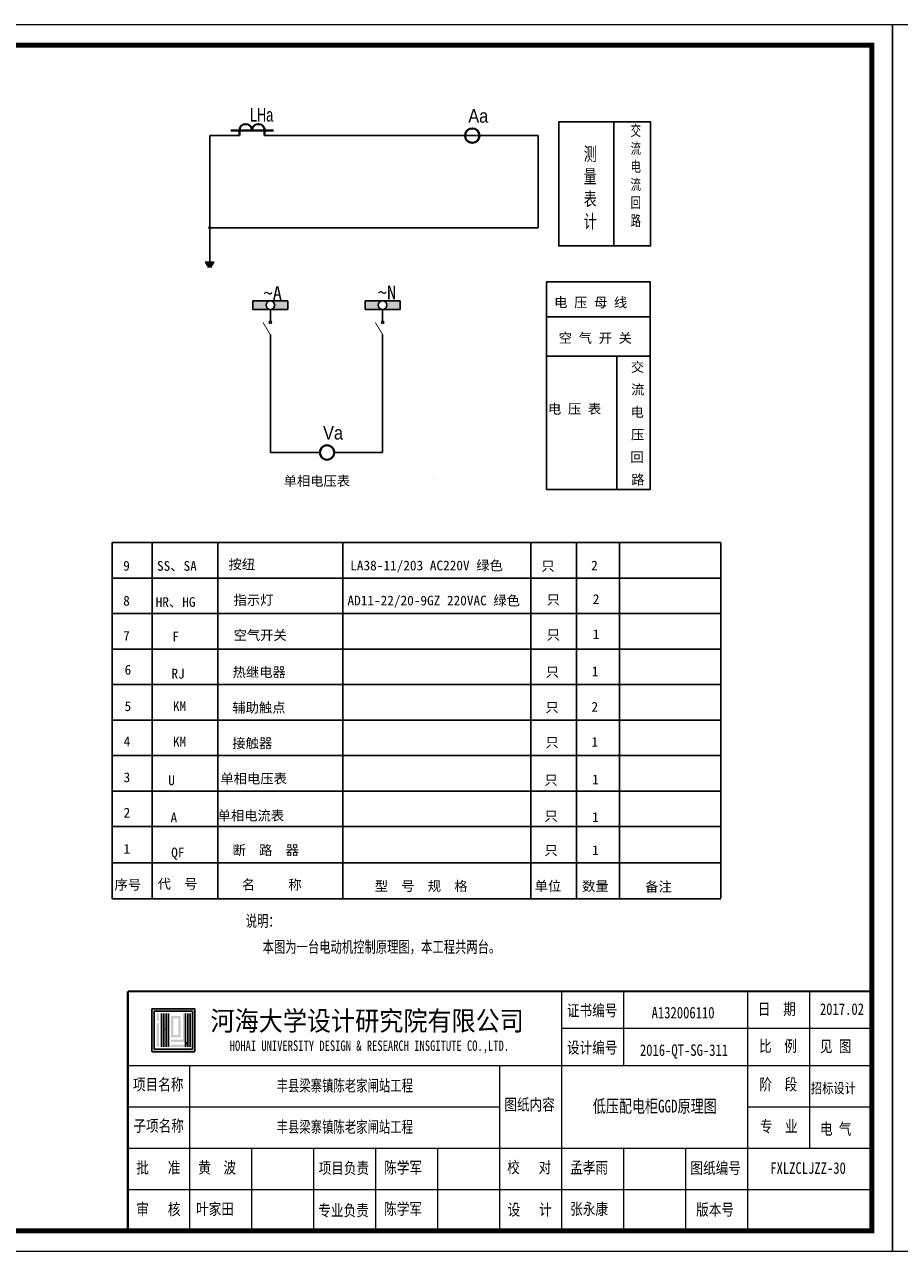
# Model space of a CAD drawing. Extents: x -13074 to 1448651, y 3648755 to 8081248.
# Tile 122 of 173: x 562250 to 562462, y 3857951 to 3858248. Entities that reach past the tile are written whole.
import ezdxf

# ---------------------------------------------------------------- set-up
doc = ezdxf.new("R2010")
doc.units = 0
doc.layers.get('0').update_dxf_attribs({"linetype": 'CONTINUOUS'})
doc.layers.add('DQ', color=3, linetype='CONTINUOUS')
doc.layers.add('HOHAITK', color=7, linetype='CONTINUOUS')
doc.layers.add('SHEET', color=1, linetype='CONTINUOUS', lineweight=15)
doc.styles.add('-仿宋_GB2312', font='FangSong_GB2312.ttf')
doc.styles.add('FHZ', font='FangSong_GB2312.ttf', dxfattribs={"width": 0.707, "height": 300})
doc.styles.add('HOHAITK', font='simhei.ttf')
doc.styles.add('STYLE2', font='gzg.shx', dxfattribs={"width": 0.7})
doc.styles.add('图框', font='FangSong_GB2312.ttf', dxfattribs={"width": 0.8})
doc.styles.add('样式 1', font='txt')

# ---------------------------------------------------------------- blocks, each defined once
blk = doc.blocks.new('SYMB2_M_PWF59')
for p, q in [((2.06, 0.66), (2.94, -0.66)), ((2.14, -0.66), (2.92, 0.66))]:
    blk.add_line(p, q)
at = {"color": 7}
for p, q in [((2.5, 0), (0, 0)), ((10, 0), (7.5, 0))]:
    blk.add_line(p, q, dxfattribs=at)
at = {"const_width": 0.35}
blk.add_lwpolyline([(7.5, 0), (2.5, -3)], dxfattribs=at)

msp = doc.modelspace()

# ---------------------------------------------------------------- hatches: boundary and pattern name
for points in [[(562309.439, 3858179.182, -0.4142136), (562308.392, 3858180.23, -0.4142136), (562309.439, 3858181.277), (562305.235, 3858181.277), (562305.235, 3858179.182)], [(562309.439, 3858181.277, -0.4142136), (562310.486, 3858180.23, -0.4142136), (562309.439, 3858179.182), (562313.643, 3858179.182), (562313.643, 3858181.277)], [(562336.609, 3858179.182, -0.4142136), (562335.561, 3858180.23, -0.4142136), (562336.609, 3858181.277), (562332.404, 3858181.277), (562332.404, 3858179.182)], [(562340.813, 3858179.182), (562340.813, 3858181.277), (562336.609, 3858181.277, -0.4142136), (562337.656, 3858180.23, -0.4142136), (562336.609, 3858179.182)]]:
    msp.add_hatch(color=7).paths.add_polyline_path(points)
at = {"layer": 'HOHAITK', "ltscale": 1000}
h = msp.add_hatch(color=7, dxfattribs=at)
h.paths.add_polyline_path([(562291.094, 3857999.505, 0.4142136), (562291.181, 3857999.592), (562291.181, 3858009.817, 0.4142136), (562291.094, 3858009.905), (562280.869, 3858009.905, 0.4142136), (562280.781, 3858009.817), (562280.781, 3857999.592, 0.4142136), (562280.869, 3857999.505)])
h.paths.add_polyline_path([(562281.359, 3858000.083), (562281.359, 3858009.327), (562290.603, 3858009.327), (562290.603, 3858000.083)], flags=16)
at = {"layer": 'HOHAITK'}
h = msp.add_hatch(color=7, dxfattribs=at)
h.paths.add_polyline_path([(562282.515, 3858008.749), (562281.937, 3858008.749), (562281.937, 3858008.172), (562282.515, 3858008.172)])
h.paths.add_polyline_path([(562282.515, 3858008.172), (562281.937, 3858008.172), (562281.937, 3858007.594), (562282.515, 3858007.594)])
h.paths.add_polyline_path([(562282.515, 3858007.594), (562281.937, 3858007.594), (562281.937, 3858007.016), (562282.515, 3858007.016)])
h.paths.add_polyline_path([(562282.515, 3858006.438), (562281.937, 3858006.438), (562281.937, 3858005.86), (562282.515, 3858005.86)])
h.paths.add_polyline_path([(562282.515, 3858005.86), (562281.937, 3858005.86), (562281.937, 3858005.283), (562282.515, 3858005.283)])
h.paths.add_polyline_path([(562282.515, 3858005.283), (562281.937, 3858005.283), (562281.937, 3858004.705), (562282.515, 3858004.705)])
h.paths.add_polyline_path([(562282.515, 3858004.705), (562281.937, 3858004.705), (562281.937, 3858004.127), (562282.515, 3858004.127)])
h.paths.add_polyline_path([(562282.515, 3858004.127), (562281.937, 3858004.127), (562281.937, 3858003.549), (562282.515, 3858003.549)])
h.paths.add_polyline_path([(562282.515, 3858003.549), (562281.937, 3858003.549), (562281.937, 3858002.972), (562282.515, 3858002.972)])
h.paths.add_polyline_path([(562282.515, 3858002.972), (562281.937, 3858002.972), (562281.937, 3858002.394), (562282.515, 3858002.394)])
h.paths.add_polyline_path([(562282.515, 3858002.394), (562281.937, 3858002.394), (562281.937, 3858001.816), (562282.515, 3858001.816)])
h.paths.add_polyline_path([(562282.515, 3858001.816), (562281.937, 3858001.816), (562281.937, 3858001.238), (562282.515, 3858001.238)])
h.paths.add_polyline_path([(562282.515, 3858001.238), (562281.937, 3858001.238), (562281.937, 3858000.66), (562282.515, 3858000.66)])
h = msp.add_hatch(color=7, dxfattribs=at)
h.paths.add_polyline_path([(562283.67, 3858008.749), (562283.092, 3858008.749), (562283.092, 3858008.172), (562283.67, 3858008.172)])
h.paths.add_polyline_path([(562283.67, 3858008.172), (562283.092, 3858008.172), (562283.092, 3858007.594), (562283.67, 3858007.594)])
h.paths.add_polyline_path([(562283.67, 3858007.594), (562283.092, 3858007.594), (562283.092, 3858007.016), (562283.67, 3858007.016)])
h.paths.add_polyline_path([(562283.67, 3858007.016), (562283.092, 3858007.016), (562283.092, 3858006.438), (562283.67, 3858006.438)])
h.paths.add_polyline_path([(562283.67, 3858006.438), (562283.092, 3858006.438), (562283.092, 3858005.86), (562283.67, 3858005.86)])
h.paths.add_polyline_path([(562283.67, 3858005.86), (562283.092, 3858005.86), (562283.092, 3858005.283), (562283.67, 3858005.283)])
h.paths.add_polyline_path([(562283.67, 3858005.283), (562283.092, 3858005.283), (562283.092, 3858004.705), (562283.67, 3858004.705)])
h.paths.add_polyline_path([(562283.67, 3858004.705), (562283.092, 3858004.705), (562283.092, 3858004.127), (562283.67, 3858004.127)])
h.paths.add_polyline_path([(562283.67, 3858004.127), (562283.092, 3858004.127), (562283.092, 3858003.549), (562283.67, 3858003.549)])
h.paths.add_polyline_path([(562283.67, 3858003.549), (562283.092, 3858003.549), (562283.092, 3858002.972), (562283.67, 3858002.972)])
h.paths.add_polyline_path([(562283.67, 3858002.972), (562283.092, 3858002.972), (562283.092, 3858002.394), (562283.67, 3858002.394)])
h.paths.add_polyline_path([(562283.67, 3858002.394), (562283.092, 3858002.394), (562283.092, 3858001.816), (562283.67, 3858001.816)])
h.paths.add_polyline_path([(562283.67, 3858001.816), (562283.092, 3858001.816), (562283.092, 3858001.238), (562283.67, 3858001.238)])
h.paths.add_polyline_path([(562283.67, 3858001.238), (562283.092, 3858001.238), (562283.092, 3858000.66), (562283.67, 3858000.66)])
h = msp.add_hatch(color=7, dxfattribs=at)
h.paths.add_polyline_path([(562284.248, 3858005.283), (562283.67, 3858005.283), (562283.67, 3858004.705), (562284.248, 3858004.705)])
h.paths.add_polyline_path([(562284.826, 3858005.283), (562284.248, 3858005.283), (562284.248, 3858004.705), (562284.826, 3858004.705)])
h.paths.add_polyline_path([(562284.826, 3858005.86), (562284.248, 3858005.86), (562284.248, 3858005.283), (562284.826, 3858005.283)])
h.paths.add_polyline_path([(562284.826, 3858006.438), (562284.248, 3858006.438), (562284.248, 3858005.86), (562284.826, 3858005.86)])
h.paths.add_polyline_path([(562284.826, 3858007.016), (562284.248, 3858007.016), (562284.248, 3858006.438), (562284.826, 3858006.438)])
h.paths.add_polyline_path([(562284.826, 3858007.594), (562284.248, 3858007.594), (562284.248, 3858007.016), (562284.826, 3858007.016)])
h.paths.add_polyline_path([(562284.826, 3858008.172), (562284.248, 3858008.172), (562284.248, 3858007.594), (562284.826, 3858007.594)])
h.paths.add_polyline_path([(562284.826, 3858008.749), (562284.248, 3858008.749), (562284.248, 3858008.172), (562284.826, 3858008.172)])
h.paths.add_polyline_path([(562284.826, 3858004.705), (562284.248, 3858004.705), (562284.248, 3858004.127), (562284.826, 3858004.127)])
h.paths.add_polyline_path([(562284.826, 3858004.127), (562284.248, 3858004.127), (562284.248, 3858003.549), (562284.826, 3858003.549)])
h.paths.add_polyline_path([(562284.826, 3858003.549), (562284.248, 3858003.549), (562284.248, 3858002.972), (562284.826, 3858002.972)])
h.paths.add_polyline_path([(562284.826, 3858002.972), (562284.248, 3858002.972), (562284.248, 3858002.394), (562284.826, 3858002.394)])
h.paths.add_polyline_path([(562284.826, 3858002.394), (562284.248, 3858002.394), (562284.248, 3858001.816), (562284.826, 3858001.816)])
h.paths.add_polyline_path([(562284.826, 3858001.816), (562284.248, 3858001.816), (562284.248, 3858001.238), (562284.826, 3858001.238)])
h.paths.add_polyline_path([(562284.826, 3858001.238), (562284.248, 3858001.238), (562284.248, 3858000.66), (562284.826, 3858000.66)])
h = msp.add_hatch(color=7, dxfattribs=at)
h.paths.add_polyline_path([(562285.981, 3858002.394), (562285.404, 3858002.394), (562285.404, 3858001.816), (562285.981, 3858001.816)])
h.paths.add_polyline_path([(562286.559, 3858002.394), (562285.981, 3858002.394), (562285.981, 3858001.816), (562286.559, 3858001.816)])
h.paths.add_polyline_path([(562287.137, 3858002.394), (562286.559, 3858002.394), (562286.559, 3858001.816), (562287.137, 3858001.816)])
h.paths.add_polyline_path([(562287.715, 3858002.394), (562287.137, 3858002.394), (562287.137, 3858001.816), (562287.715, 3858001.816)])
h.paths.add_polyline_path([(562288.292, 3858002.394), (562287.715, 3858002.394), (562287.715, 3858001.816), (562288.292, 3858001.816)])
h.paths.add_polyline_path([(562288.87, 3858002.394), (562288.292, 3858002.394), (562288.292, 3858001.816), (562288.87, 3858001.816)])
h.paths.add_polyline_path([(562288.87, 3858002.972), (562288.292, 3858002.972), (562288.292, 3858002.394), (562288.87, 3858002.394)])
h.paths.add_polyline_path([(562288.87, 3858003.549), (562288.292, 3858003.549), (562288.292, 3858002.972), (562288.87, 3858002.972)])
h.paths.add_polyline_path([(562288.87, 3858004.127), (562288.292, 3858004.127), (562288.292, 3858003.549), (562288.87, 3858003.549)])
h.paths.add_polyline_path([(562288.87, 3858004.705), (562288.292, 3858004.705), (562288.292, 3858004.127), (562288.87, 3858004.127)])
h.paths.add_polyline_path([(562288.87, 3858005.283), (562288.292, 3858005.283), (562288.292, 3858004.705), (562288.87, 3858004.705)])
h.paths.add_polyline_path([(562288.87, 3858005.86), (562288.292, 3858005.86), (562288.292, 3858005.283), (562288.87, 3858005.283)])
h.paths.add_polyline_path([(562288.87, 3858006.438), (562288.292, 3858006.438), (562288.292, 3858005.86), (562288.87, 3858005.86)])
h.paths.add_polyline_path([(562288.87, 3858007.016), (562288.292, 3858007.016), (562288.292, 3858006.438), (562288.87, 3858006.438)])
h.paths.add_polyline_path([(562288.87, 3858007.594), (562288.292, 3858007.594), (562288.292, 3858007.016), (562288.87, 3858007.016)])
h.paths.add_polyline_path([(562288.87, 3858008.172), (562288.292, 3858008.172), (562288.292, 3858007.594), (562288.87, 3858007.594)])
h.paths.add_polyline_path([(562288.87, 3858008.749), (562288.292, 3858008.749), (562288.292, 3858008.172), (562288.87, 3858008.172)])
h.paths.add_polyline_path([(562285.981, 3858001.238), (562285.404, 3858001.238), (562285.404, 3858000.66), (562285.981, 3858000.66)])
h.paths.add_polyline_path([(562286.559, 3858001.238), (562285.981, 3858001.238), (562285.981, 3858000.66), (562286.559, 3858000.66)])
h.paths.add_polyline_path([(562287.137, 3858001.238), (562286.559, 3858001.238), (562286.559, 3858000.66), (562287.137, 3858000.66)])
h.paths.add_polyline_path([(562287.715, 3858001.238), (562287.137, 3858001.238), (562287.137, 3858000.66), (562287.715, 3858000.66)])
h.paths.add_polyline_path([(562288.292, 3858001.238), (562287.715, 3858001.238), (562287.715, 3858000.66), (562288.292, 3858000.66)])
h.paths.add_polyline_path([(562288.87, 3858001.238), (562288.292, 3858001.238), (562288.292, 3858000.66), (562288.87, 3858000.66)])
h.paths.add_polyline_path([(562289.448, 3858001.238), (562288.87, 3858001.238), (562288.87, 3858000.66), (562289.448, 3858000.66)])
h.paths.add_polyline_path([(562290.026, 3858001.238), (562289.448, 3858001.238), (562289.448, 3858000.66), (562290.026, 3858000.66)])
h.paths.add_polyline_path([(562290.026, 3858001.816), (562289.448, 3858001.816), (562289.448, 3858001.238), (562290.026, 3858001.238)])
h.paths.add_polyline_path([(562290.026, 3858002.394), (562289.448, 3858002.394), (562289.448, 3858001.816), (562290.026, 3858001.816)])
h.paths.add_polyline_path([(562290.026, 3858002.972), (562289.448, 3858002.972), (562289.448, 3858002.394), (562290.026, 3858002.394)])
h.paths.add_polyline_path([(562290.026, 3858003.549), (562289.448, 3858003.549), (562289.448, 3858002.972), (562290.026, 3858002.972)])
h.paths.add_polyline_path([(562290.026, 3858004.127), (562289.448, 3858004.127), (562289.448, 3858003.549), (562290.026, 3858003.549)])
h.paths.add_polyline_path([(562290.026, 3858004.705), (562289.448, 3858004.705), (562289.448, 3858004.127), (562290.026, 3858004.127)])
h.paths.add_polyline_path([(562290.026, 3858005.283), (562289.448, 3858005.283), (562289.448, 3858004.705), (562290.026, 3858004.705)])
h.paths.add_polyline_path([(562290.026, 3858005.86), (562289.448, 3858005.86), (562289.448, 3858005.283), (562290.026, 3858005.283)])
h.paths.add_polyline_path([(562290.026, 3858006.438), (562289.448, 3858006.438), (562289.448, 3858005.86), (562290.026, 3858005.86)])
h.paths.add_polyline_path([(562290.026, 3858007.016), (562289.448, 3858007.016), (562289.448, 3858006.438), (562290.026, 3858006.438)])
h.paths.add_polyline_path([(562290.026, 3858007.594), (562289.448, 3858007.594), (562289.448, 3858007.016), (562290.026, 3858007.016)])
h.paths.add_polyline_path([(562290.026, 3858008.172), (562289.448, 3858008.172), (562289.448, 3858007.594), (562290.026, 3858007.594)])
h.paths.add_polyline_path([(562290.026, 3858008.749), (562289.448, 3858008.749), (562289.448, 3858008.172), (562290.026, 3858008.172)])
h = msp.add_hatch(color=7, dxfattribs=at)
h.paths.add_polyline_path([(562285.981, 3858003.549), (562285.404, 3858003.549), (562285.404, 3858002.972), (562285.981, 3858002.972)])
h.paths.add_polyline_path([(562286.559, 3858003.549), (562285.981, 3858003.549), (562285.981, 3858002.972), (562286.559, 3858002.972)])
h.paths.add_polyline_path([(562287.137, 3858003.549), (562286.559, 3858003.549), (562286.559, 3858002.972), (562287.137, 3858002.972)])
h.paths.add_polyline_path([(562287.715, 3858003.549), (562287.137, 3858003.549), (562287.137, 3858002.972), (562287.715, 3858002.972)])
h.paths.add_polyline_path([(562287.715, 3858004.127), (562287.137, 3858004.127), (562287.137, 3858003.549), (562287.715, 3858003.549)])
h.paths.add_polyline_path([(562287.715, 3858004.705), (562287.137, 3858004.705), (562287.137, 3858004.127), (562287.715, 3858004.127)])
h.paths.add_polyline_path([(562287.715, 3858005.283), (562287.137, 3858005.283), (562287.137, 3858004.705), (562287.715, 3858004.705)])
h.paths.add_polyline_path([(562287.715, 3858005.86), (562287.137, 3858005.86), (562287.137, 3858005.283), (562287.715, 3858005.283)])
h.paths.add_polyline_path([(562287.715, 3858006.438), (562287.137, 3858006.438), (562287.137, 3858005.86), (562287.715, 3858005.86)])
h.paths.add_polyline_path([(562287.715, 3858007.016), (562287.137, 3858007.016), (562287.137, 3858006.438), (562287.715, 3858006.438)])
h.paths.add_polyline_path([(562287.715, 3858007.594), (562287.137, 3858007.594), (562287.137, 3858007.016), (562287.715, 3858007.016)])
h.paths.add_polyline_path([(562287.715, 3858008.172), (562287.137, 3858008.172), (562287.137, 3858007.594), (562287.715, 3858007.594)])
h.paths.add_polyline_path([(562287.137, 3858008.172), (562286.559, 3858008.172), (562286.559, 3858007.594), (562287.137, 3858007.594)])
h.paths.add_polyline_path([(562286.559, 3858008.172), (562285.981, 3858008.172), (562285.981, 3858007.594), (562286.559, 3858007.594)])
h.paths.add_polyline_path([(562285.981, 3858008.172), (562285.404, 3858008.172), (562285.404, 3858007.594), (562285.981, 3858007.594)])
h.paths.add_polyline_path([(562285.981, 3858007.594), (562285.404, 3858007.594), (562285.404, 3858007.016), (562285.981, 3858007.016)])
h.paths.add_polyline_path([(562285.981, 3858007.016), (562285.404, 3858007.016), (562285.404, 3858006.438), (562285.981, 3858006.438)])
h.paths.add_polyline_path([(562285.981, 3858006.438), (562285.404, 3858006.438), (562285.404, 3858005.86), (562285.981, 3858005.86)])
h.paths.add_polyline_path([(562285.981, 3858005.86), (562285.404, 3858005.86), (562285.404, 3858005.283), (562285.981, 3858005.283)])
h.paths.add_polyline_path([(562285.981, 3858005.283), (562285.404, 3858005.283), (562285.404, 3858004.705), (562285.981, 3858004.705)])
h.paths.add_polyline_path([(562285.981, 3858004.705), (562285.404, 3858004.705), (562285.404, 3858004.127), (562285.981, 3858004.127)])
h.paths.add_polyline_path([(562285.981, 3858004.127), (562285.404, 3858004.127), (562285.404, 3858003.549), (562285.981, 3858003.549)])
msp.add_hatch(color=7, dxfattribs=at).paths.add_polyline_path([(562289.448, 3858001.816), (562288.87, 3858001.816), (562288.87, 3858001.238), (562289.448, 3858001.238)])

# ---------------------------------------------------------------- linework, layer by layer
at = {"color": 7}
for p, q in [((562392.577, 3858224.587), (562392.577, 3858194.538)), ((562294.764, 3858221.26), (562294.764, 3858214.125)), ((562294.764, 3858221.26), (562301.94, 3858221.26)), ((562308.054, 3858221.26), (562374.257, 3858221.26)), ((562308.054, 3858221.26), (562340.202, 3858221.26)), ((562374.257, 3858214.125), (562374.257, 3858221.26)), ((562294.764, 3858214.125), (562294.764, 3858199.18)), ((562374.257, 3858214.125), (562374.257, 3858198.971)), ((562294.764, 3858198.762), (562294.764, 3858190.503)), ((562294.973, 3858198.971), (562374.257, 3858198.971)), ((562305.235, 3858181.277), (562305.235, 3858179.182)), ((562309.439, 3858179.182), (562309.439, 3858176.003)), ((562313.643, 3858181.277), (562313.643, 3858179.182)), ((562332.404, 3858181.277), (562332.404, 3858179.182)), ((562336.609, 3858176.003), (562336.609, 3858179.182)), ((562340.813, 3858181.277), (562340.813, 3858179.182)), ((562309.439, 3858173.076), (562309.439, 3858170.285)), ((562309.439, 3858173.076), (562309.439, 3858144.55)), ((562336.609, 3858144.534), (562336.609, 3858173.076)), ((562336.609, 3858164.476), (562336.609, 3858173.076)), ((562309.439, 3858144.55), (562321.4, 3858144.549)), ((562324.904, 3858144.534), (562336.609, 3858144.534))]:
    msp.add_line(p, q, dxfattribs=at)
at = {"color": 7, "lineweight": 40}
for p, q in [((562299.865, 3858222.52), (562310.174, 3858222.52)), ((562301.94, 3858222.52), (562301.94, 3858221.26)), ((562308.054, 3858222.52), (562308.054, 3858221.26)), ((562295.596, 3858190.022), (562293.931, 3858190.022)), ((562295.318, 3858189.542), (562294.209, 3858189.542))]:
    msp.add_line(p, q, dxfattribs=at)
for p, q in [((562305.235, 3858181.277), (562313.643, 3858181.277)), ((562305.235, 3858179.182), (562313.643, 3858179.182)), ((562332.404, 3858181.277), (562340.813, 3858181.277)), ((562332.404, 3858179.182), (562340.813, 3858179.182))]:
    msp.add_line(p, q)
at = {"color": 7}
msp.add_lwpolyline([(562379.232, 3858224.587), (562401.432, 3858224.587), (562401.432, 3858194.538), (562379.232, 3858194.538)], close=True, dxfattribs=at)
at = {"color": 7, "lineweight": 40}
msp.add_lwpolyline([(562295.873, 3858190.503), (562293.654, 3858190.503)], dxfattribs=at)
for centre in [(562358.296, 3858221.26), (562323.152, 3858144.549)]:
    msp.add_circle(centre, 1.752, dxfattribs=at)
at = {"color": 7}
for centre, radius in [((562294.764, 3858198.971), 0.209), ((562309.439, 3858180.23), 1.047), ((562336.609, 3858180.23), 1.047)]:
    msp.add_circle(centre, radius, dxfattribs=at)
at = {"color": 7, "lineweight": 40}
for centre in [(562303.48, 3858222.52), (562306.56, 3858222.52)]:
    msp.add_arc(centre, 1.54, 0, 180, dxfattribs=at)
at = {"layer": 'DQ', "color": 7}
for p, q in [((562376.289, 3858177.406), (562401.352, 3858177.406)), ((562376.289, 3858167.901), (562401.352, 3858167.901)), ((562393.288, 3858167.901), (562393.288, 3858135.611)), ((562349.034, 3858138.011), (562349.034, 3858138.011)), ((562418.442, 3858122.74), (562271.154, 3858122.74)), ((562271.154, 3858122.74), (562271.154, 3858036.473)), ((562280.849, 3858054.006), (562280.849, 3858122.74)), ((562280.849, 3858114.256), (562280.849, 3858122.74)), ((562296.708, 3858054.006), (562296.708, 3858122.74)), ((562327.014, 3858054.006), (562327.014, 3858122.74)), ((562372.465, 3858054.006), (562372.465, 3858122.74)), ((562383.544, 3858036.473), (562383.544, 3858122.74)), ((562393.927, 3858036.473), (562393.927, 3858122.74)), ((562418.442, 3858122.74), (562418.442, 3858036.647)), ((562418.442, 3858114.148), (562271.154, 3858114.148)), ((562418.442, 3858114.148), (562273.121, 3858114.148)), ((562418.442, 3858105.556), (562271.154, 3858105.556)), ((562418.442, 3858096.964), (562271.154, 3858096.964)), ((562418.442, 3858088.373), (562271.154, 3858088.373)), ((562418.442, 3858079.781), (562271.154, 3858079.781)), ((562418.442, 3858071.189), (562271.154, 3858071.189)), ((562418.442, 3858062.597), (562271.154, 3858062.597)), ((562418.442, 3858054.006), (562271.154, 3858054.006)), ((562417.711, 3858054.006), (562271.154, 3858054.006)), ((562280.849, 3858036.473), (562280.849, 3858054.006)), ((562296.708, 3858036.473), (562296.708, 3858054.006)), ((562327.014, 3858036.473), (562327.014, 3858054.006)), ((562372.465, 3858036.473), (562372.465, 3858054.006)), ((562383.544, 3858045.263), (562383.544, 3858054.006)), ((562418.442, 3858045.239), (562271.154, 3858045.239)), ((562418.442, 3858036.473), (562271.154, 3858036.473))]:
    msp.add_line(p, q, dxfattribs=at)
msp.add_lwpolyline([(562376.289, 3858185.842), (562401.352, 3858185.842), (562401.352, 3858135.611), (562376.289, 3858135.611)], close=True, dxfattribs=at)
at = {"layer": 'HOHAITK', "color": 7}
for p, q in [((562283.092, 3858008.749), (562283.092, 3858000.66)), ((562283.67, 3858008.749), (562283.67, 3858000.66)), ((562284.248, 3858008.749), (562284.248, 3858000.66)), ((562284.826, 3858008.749), (562284.826, 3858000.66)), ((562288.87, 3858008.749), (562288.87, 3858000.66)), ((562289.448, 3858008.749), (562289.448, 3858000.66)), ((562290.026, 3858000.66), (562290.026, 3858008.749))]:
    msp.add_line(p, q, dxfattribs=at)
for points in [[(562280.869, 3858009.905), (562291.094, 3858009.905, -0.4142136), (562291.181, 3858009.817), (562291.181, 3857999.592, -0.4142136), (562291.094, 3857999.505), (562280.869, 3857999.505, -0.4142136), (562280.781, 3857999.592), (562280.781, 3858009.817, -0.4142136)], [(562281.447, 3858009.327), (562290.516, 3858009.327, -0.4142136), (562290.603, 3858009.24), (562290.603, 3858000.17, -0.4142136), (562290.516, 3858000.083), (562281.447, 3858000.083, -0.4142136), (562281.359, 3858000.17), (562281.359, 3858009.24, -0.4142136)]]:
    msp.add_lwpolyline(points, format="xyb", close=True, dxfattribs=at)
at = {"layer": 'SHEET', "color": 7}
for p, q in [((562379.957, 3857996.144), (562379.957, 3858014.144)), ((562394.957, 3857996.144), (562394.957, 3858014.144)), ((562424.957, 3857996.144), (562424.957, 3858014.144)), ((562439.957, 3857976.144), (562439.957, 3858014.144)), ((562454.957, 3858005.144), (562379.957, 3858005.144)), ((562274.957, 3857996.144), (562454.957, 3857996.144)), ((562274.957, 3857956.144), (562274.957, 3857996.144)), ((562274.957, 3857996.144), (562349.957, 3857996.144)), ((562289.957, 3857956.144), (562289.957, 3857996.144)), ((562364.957, 3857956.144), (562364.957, 3857996.144)), ((562379.957, 3857956.144), (562379.957, 3857996.144)), ((562424.957, 3857956.144), (562424.957, 3857996.144)), ((562424.957, 3857976.144), (562424.957, 3857996.144)), ((562274.957, 3857986.144), (562364.957, 3857986.144)), ((562424.957, 3857986.144), (562454.957, 3857986.144)), ((562274.957, 3857976.144), (562454.957, 3857976.144)), ((562304.957, 3857956.144), (562304.957, 3857976.144)), ((562319.957, 3857956.144), (562319.957, 3857976.144)), ((562334.957, 3857956.144), (562334.957, 3857976.144)), ((562349.957, 3857956.144), (562349.957, 3857976.144)), ((562394.957, 3857956.144), (562394.957, 3857976.144)), ((562409.957, 3857956.144), (562409.957, 3857976.144)), ((562454.957, 3857956.144), (562454.957, 3857976.144)), ((562274.957, 3857966.144), (562454.957, 3857966.144))]:
    msp.add_line(p, q, dxfattribs=at)
for points in [[(562459.957, 3857951.144), (562039.957, 3857951.144), (562039.957, 3858248.144), (562459.957, 3858248.144)], [(562879.956, 3857951.144), (562459.957, 3857951.144), (562459.957, 3858248.144), (562879.956, 3858248.144)]]:
    msp.add_lwpolyline(points, close=True, dxfattribs=at)
at = {"layer": 'SHEET', "color": 7, "const_width": 1.2}
msp.add_lwpolyline([(562064.957, 3858243.144), (562454.957, 3858243.144), (562454.957, 3857956.144), (562064.957, 3857956.144)], close=True, dxfattribs=at)
at = {"layer": 'SHEET', "color": 7, "const_width": 0.5}
for points in [[(562274.957, 3857956.144), (562274.957, 3858014.144)], [(562274.957, 3858014.144), (562454.957, 3858014.144)]]:
    msp.add_lwpolyline(points, dxfattribs=at)

# ---------------------------------------------------------------- block references
at = {"color": 7, "xscale": 0.5891517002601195, "yscale": 0.5891517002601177, "zscale": 0.5891517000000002, "rotation": 269.9999953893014}
for p in [(562309.439, 3858177.495), (562336.609, 3858177.495)]:
    msp.add_blockref('SYMB2_M_PWF59', p, dxfattribs=at)

# ---------------------------------------------------------------- texts
at = {"color": 7, "style": '图框', "width": 0.71}
for s, height, p in [('说明：', 2.8279, (562303.478, 3858029.743)), ('本图为一台电动机控制原理图，本工程共两台。', 2.82793, (562307.569, 3858023.465))]:
    msp.add_text(s, height=height, dxfattribs=at).set_placement(p)
at = {"color": 7, "insert": (562402.457, 3857986.144), "char_height": 3.08571, "width": 58.63093, "attachment_point": 5, "style": 'FHZ'}
msp.add_mtext('{\\W0.75;低压配电柜GGD原理图}', dxfattribs=at)
at = {"layer": 'DQ', "color": 7, "style": 'STYLE2', "width": 0.9}
for s, p in [('Aa', (562357.346, 3858224.386)), ('Va', (562322.203, 3858147.674))]:
    msp.add_text(s, height=3.2731, dxfattribs=at).set_placement(p)
at = {"layer": 'DQ', "color": 7}
for s, height, style, p in [('~N', 3.2731, '样式 1', (562335.443, 3858181.64)), ('电 压 母 线', 2.3594, '-仿宋_GB2312', (562378.106, 3858179.695)), ('空 气 开 关', 2.3594, '-仿宋_GB2312', (562379.234, 3858171.083)), ('交', 2.359, '-仿宋_GB2312', (562396.669, 3858164.073)), ('流', 2.359, '-仿宋_GB2312', (562396.736, 3858158.618)), ('电 压 表', 2.3594, '-仿宋_GB2312', (562376.623, 3858153.939)), ('电', 2.359, '-仿宋_GB2312', (562396.585, 3858153.163)), ('压', 2.359, '-仿宋_GB2312', (562396.686, 3858147.707)), ('回', 2.359, '-仿宋_GB2312', (562396.552, 3858142.252)), ('单相电压表', 2.3594, '-仿宋_GB2312', (562312.646, 3858136.483)), ('路', 2.359, '-仿宋_GB2312', (562396.77, 3858136.797)), ('9', 2.359, '-仿宋_GB2312', (562273.836, 3858115.96)), ('SS、SA', 2.3594, '-仿宋_GB2312', (562282.012, 3858115.913)), ('按纽', 2.3594, '-仿宋_GB2312', (562299.31, 3858116.285)), ('LA38-11/203 AC220V 绿色', 2.35941, '-仿宋_GB2312', (562328.766, 3858116.016)), ('只', 2.359, '-仿宋_GB2312', (562375.013, 3858115.873)), ('2', 2.359, '-仿宋_GB2312', (562387.052, 3858116.004)), ('指示灯', 2.3594, '-仿宋_GB2312', (562300.543, 3858107.669)), ('AD11-22/20-9GZ 220VAC 绿色', 2.35941, '-仿宋_GB2312', (562328.096, 3858107.537)), ('只', 2.359, '-仿宋_GB2312', (562376.304, 3858107.746)), ('2', 2.359, '-仿宋_GB2312', (562387.452, 3858107.879)), ('8', 2.359, '-仿宋_GB2312', (562273.836, 3858107.472)), ('HR、HG', 2.3594, '-仿宋_GB2312', (562281.691, 3858107.168)), ('7', 2.359, '-仿宋_GB2312', (562273.836, 3858098.973)), ('空气开关', 2.3594, '-仿宋_GB2312', (562300.543, 3858099.163)), ('只', 2.359, '-仿宋_GB2312', (562376.304, 3858099.24)), ('1', 2.359, '-仿宋_GB2312', (562387.452, 3858099.373)), ('F', 2.359, '-仿宋_GB2312', (562285.739, 3858098.809)), ('6', 2.359, '-仿宋_GB2312', (562274.174, 3858090.784)), ('热继电器', 2.3594, '-仿宋_GB2312', (562300.313, 3858090.192)), ('只', 2.359, '-仿宋_GB2312', (562376.074, 3858090.269)), ('1', 2.359, '-仿宋_GB2312', (562387.222, 3858090.402)), ('RJ', 2.3594, '-仿宋_GB2312', (562285.509, 3858089.838)), ('5', 2.359, '-仿宋_GB2312', (562274.174, 3858081.954)), ('KM', 2.3594, '-仿宋_GB2312', (562285.864, 3858081.967)), ('辅助触点', 2.3594, '-仿宋_GB2312', (562300.237, 3858081.598)), ('只', 2.359, '-仿宋_GB2312', (562375.998, 3858081.675)), ('2', 2.359, '-仿宋_GB2312', (562387.146, 3858081.808)), ('4', 2.359, '-仿宋_GB2312', (562273.956, 3858073.443)), ('KM', 2.3594, '-仿宋_GB2312', (562285.864, 3858073.375)), ('接触器', 2.3594, '-仿宋_GB2312', (562300.237, 3858073.006)), ('只', 2.359, '-仿宋_GB2312', (562375.998, 3858073.187)), ('1', 2.359, '-仿宋_GB2312', (562387.146, 3858073.32)), ('3', 2.359, '-仿宋_GB2312', (562273.928, 3858064.741)), ('U', 2.359, '-仿宋_GB2312', (562284.731, 3858064.023)), ('单相电压表', 2.3594, '-仿宋_GB2312', (562297.358, 3858064.434)), ('只', 2.359, '-仿宋_GB2312', (562375.756, 3858064.08)), ('1', 2.359, '-仿宋_GB2312', (562387.293, 3858064.213)), ('2', 2.359, '-仿宋_GB2312', (562273.928, 3858056.172)), ('A', 2.359, '-仿宋_GB2312', (562285.296, 3858054.991)), ('单相电流表', 2.3594, '-仿宋_GB2312', (562296.68, 3858055.474)), ('只', 2.359, '-仿宋_GB2312', (562375.756, 3858055.381)), ('1', 2.359, '-仿宋_GB2312', (562387.293, 3858055.124)), ('1', 2.359, '-仿宋_GB2312', (562273.92, 3858047.42)), ('QF', 2.3594, '-仿宋_GB2312', (562285.458, 3858046.542)), ('断  路  器', 2.3594, '-仿宋_GB2312', (562300.275, 3858047.113)), ('只', 2.359, '-仿宋_GB2312', (562375.756, 3858047.075)), ('1', 2.359, '-仿宋_GB2312', (562387.293, 3858047.099)), ('序号', 2.3594, '-仿宋_GB2312', (562271.746, 3858038.759)), ('代  号', 2.3594, '-仿宋_GB2312', (562282.158, 3858038.941)), ('名     称            ', 2.35941, '-仿宋_GB2312', (562302.537, 3858038.761)), ('型  号  规  格', 2.3594, '-仿宋_GB2312', (562334.679, 3858038.401)), ('单位', 2.3594, '-仿宋_GB2312', (562373.386, 3858038.433)), ('数量', 2.3594, '-仿宋_GB2312', (562384.876, 3858038.396)), ('备注', 2.3594, '-仿宋_GB2312', (562400.149, 3858038.265))]:
    msp.add_text(s, height=height, dxfattribs=dict(at, style=style)).set_placement(p)
at = {"layer": 'DQ', "color": 7, "width": 7.00092, "attachment_point": 1}
for s, insert, char_height, style in [('LHa', (562304.513, 3858227.925), 3.2731, 'STYLE2'), ('交\\P流\\P电\\P流\\P回\\P路', (562396.61, 3858223.82), 2.618, 'STYLE2'), ('测\\P量\\P表\\P计', (562385.28, 3858218.469), 3.273, 'STYLE2'), ('~A', (562307.796, 3858184.757), 3.2731, '样式 1')]:
    msp.add_mtext(s, dxfattribs=dict(at, insert=insert, char_height=char_height, style=style))
at = {"layer": 'HOHAITK', "color": 7, "style": 'HOHAITK'}
for s, height, width, p in [('河海大学设计研究院有限公司', 4.75, 0.9, (562294.964, 3858004.597)), ('HOHAI UNIVERSITY DESIGN & RESEARCH INSGITUTE CO.,LTD.', 2.5, 0.75, (562299.614, 3857999.707))]:
    msp.add_text(s, height=height, dxfattribs=dict(at, width=width)).set_placement(p)
at = {"layer": 'SHEET', "color": 7, "style": 'FHZ', "width": 0.8}
for s, height, p in [('证书编号', 2.8, (562381.204, 3858008.09)), ('A132006110', 2.8, (562401.689, 3858007.557)), ('日  期', 2.8, (562427.414, 3858008.415)), ('2017.02', 2.8, (562442.414, 3858008.415)), ('设计编号', 2.8, (562381.209, 3857999.09)), ('比  例', 2.8, (562427.677, 3857999.471)), ('见 图', 2.8, (562442.414, 3857999.415)), ('项目名称', 2.8, (562276.192, 3857990.154)), ('阶  段', 2.8, (562427.745, 3857990.201)), ('招标设计', 2.5, (562440.22, 3857989.415)), ('图纸内容', 2.8, (562366.046, 3857985.296)), ('子项名称', 2.8, (562276.296, 3857980.154)), ('专  业', 2.8, (562427.869, 3857980.026)), ('电 气', 2.8, (562442.414, 3857979.415)), ('批   准', 2.8, (562276.986, 3857970.042)), ('黄  波', 2.8, (562291.986, 3857970.042)), ('项目负责', 2.8, (562321.115, 3857969.914)), ('陈学军', 2.8, (562336.986, 3857970.042)), ('校   对', 2.8, (562366.725, 3857970.106)), ('孟孝雨', 2.8, (562381.986, 3857970.042)), ('图纸编号', 2.8, (562411.08, 3857969.935)), ('FXLZCLJZZ-30', 2.8, (562430.407, 3857969.935)), ('审   核', 2.8, (562277.021, 3857959.978)), ('叶家田', 2.8, (562291.469, 3857960.042)), ('专业负责', 2.8, (562321.043, 3857959.678)), ('陈学军', 2.8, (562336.986, 3857960.042)), ('设   计', 2.8, (562366.843, 3857959.867)), ('张永康', 2.8, (562381.986, 3857960.042)), ('版本号', 2.8, (562412.461, 3857959.865))]:
    msp.add_text(s, height=height, dxfattribs=at).set_placement(p)
at = {"layer": 'SHEET', "color": 1, "style": 'FHZ', "width": 0.8}
msp.add_text('2016-QT-SG-311', height=2.8, dxfattribs=at).set_placement((562398.86, 3857998.481))
at = {"layer": 'SHEET', "color": 7, "char_height": 2.8, "width": 74.99994, "attachment_point": 5, "style": 'FHZ'}
for insert in [(562327.457, 3857991.144), (562327.457, 3857981.144)]:
    msp.add_mtext('{\\W0.72;丰县梁寨镇陈老家闸站工程}', dxfattribs=dict(at, insert=insert))

doc.saveas('drawing.dxf')
